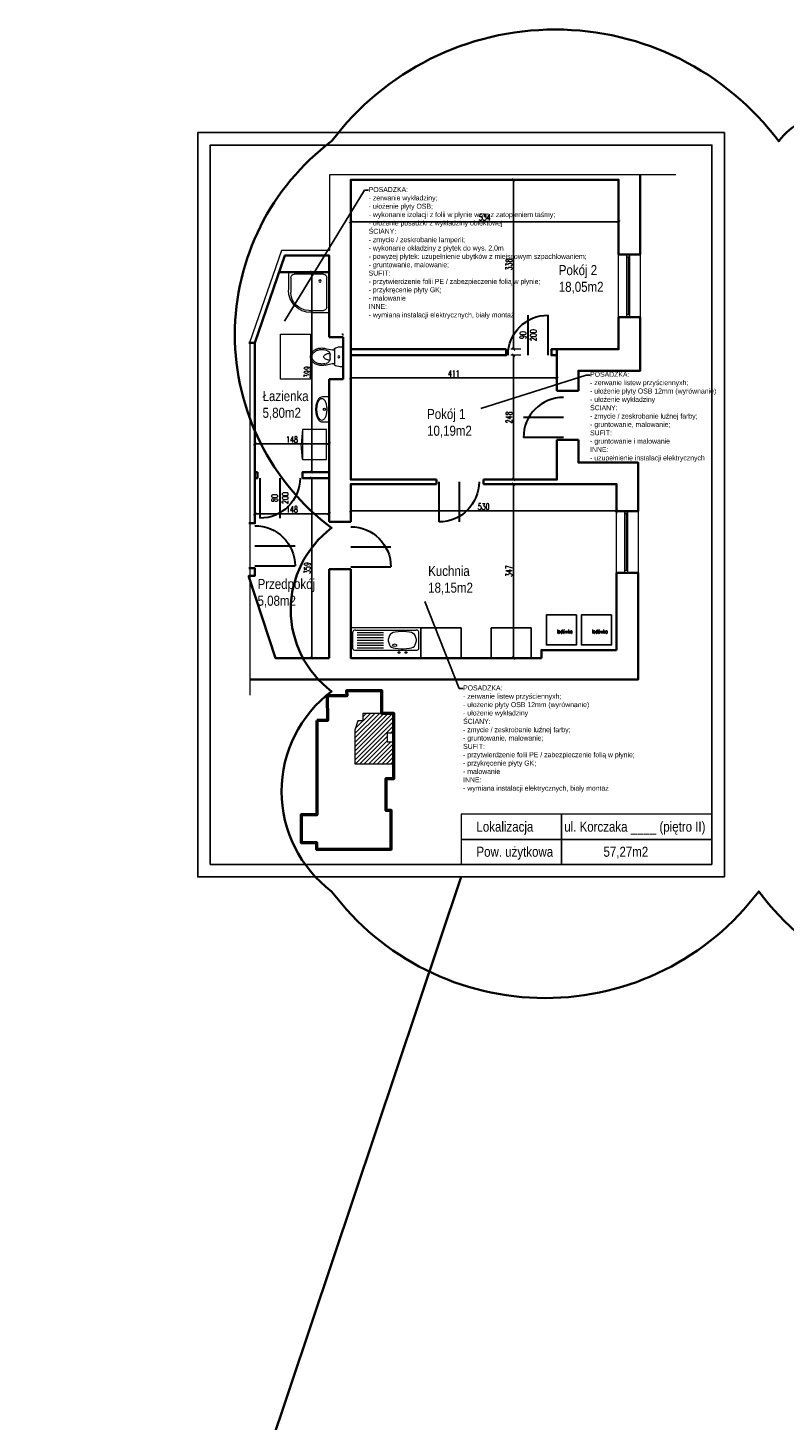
# Model space of a CAD drawing. Extents: x 34439 to 126910, y -74890 to 17912.
# Tile 17 of 144: x 58633 to 60140, y -19937 to -17159. Entities that reach past the tile are written whole.
import ezdxf
from ezdxf import colors
from ezdxf.entities.mleader import LeaderData, LeaderLine
from ezdxf.lldxf.tags import DXFTag
from ezdxf.math import Vec2, Vec3

# ---------------------------------------------------------------- set-up
doc = ezdxf.new("R2010")
doc.units = 0
doc.header["$MEASUREMENT"] = 0
doc.layers.add('__LT_konstrukcja', color=12, linetype='Continuous')
for name, color, linetype, lineweight in [('_konstrukcja', 96, 'Continuous', 20), ('_stolarka', 82, 'Continuous', 30), ('A-ARM', 1, 'Continuous', 15), ('A-MEB', 150, 'Continuous', 15), ('RAMKA', 13, 'Continuous', 25), ('wymiar', 3, 'Continuous', 13), ('ściany', 1, 'Continuous', 30)]:
    doc.layers.add(name, color=color, linetype=linetype, lineweight=lineweight)
doc.layers.add('Budynki', color=7, linetype='Continuous', lineweight=0, true_color=0x0a0909)
doc.styles.add('Arial narrow', font='ARIALN.TTF')
doc.styles.add('SIMPLEX', font='SIMPLEX.shx', dxfattribs={"width": 0.6})
doc.styles.get("Standard").update_dxf_attribs({"font": 'ARIALN.TTF'})
tags = doc.linetypes.add('HIDDEN', pattern=[0.375, 0.25, -0.125]).pattern_tags.tags
tags[6:7] = [DXFTag(74, 4), DXFTag(75, 0), DXFTag(340, '0'), DXFTag(46, 1.0), DXFTag(50, 0.0), DXFTag(44, 0.0), DXFTag(45, 0.0)]
tags[4:5] = [DXFTag(74, 4), DXFTag(75, 0), DXFTag(340, '0'), DXFTag(46, 1.0), DXFTag(50, 0.0), DXFTag(44, 0.0), DXFTag(45, 0.0)]
doc.dimstyles.new('1-50 cm', dxfattribs={"dimscale": 0.5, "dimtxt": 25, "dimasz": 10, "dimexe": 10, "dimexo": 25, "dimgap": 5, "dimtad": 1, "dimdec": 0, "dimdsep": 46, "dimtxsty": 'SIMPLEX', "dimblk": 'OBLIQUE', "dimcen": 0, "dimadec": 1, "dimazin": 0, "dimtfac": 0.028571, "dimtdec": 1, "dimtix": 1, "dimtmove": 1, "dimatfit": 2, "dimldrblk": 'DOT', "dimfxl": 30, "dimfxlon": 1, "dimtolj": 1, "dimlwe": -1, "dimarcsym": 0})

# ---------------------------------------------------------------- blocks, each defined once
blk = doc.blocks.new('dr100_uniwersalne')
at = {"layer": '_stolarka', "color": 0, "linetype": 'ByBlock', "ltscale": 50}
blk.add_line((50, 0), (50, 100), dxfattribs=at)
blk.add_lwpolyline([(0, 0), (0, 100)], dxfattribs=at)
blk.add_arc((0, 0), 100, 0, 90, dxfattribs=at)
blk = doc.blocks.new('_OBLIQUE')
at = {"color": 0, "linetype": 'ByBlock', "lineweight": -2}
for p, q in [((-0.5, -0.5), (0.5, 0.5)), ((0, 0), (0, 0))]:
    blk.add_line(p, q, dxfattribs=at)
blk = doc.blocks.new('*D10653')
at = {"layer": 'DEFPOINTS', "color": 0, "lineweight": 35, "ltscale": 50}
for p in [(59600.7, -18069.5), (59806.3, -18069.5), (59656.3, -18416.5)]:
    blk.add_point(p, dxfattribs=at)
at = {"layer": 'wymiar', "color": 0, "ltscale": 50}
for p, q in [((59615.7, -18069.5), (59595.7, -18069.5)), ((59615.7, -18416.5), (59595.7, -18416.5))]:
    blk.add_line(p, q, dxfattribs=at)
at = {"layer": 'wymiar', "color": 0, "lineweight": -2, "ltscale": 50}
blk.add_line((59600.7, -18416.5), (59600.7, -18069.5), dxfattribs=at)
at = {"layer": 'wymiar', "color": 0, "lineweight": -2, "ltscale": 50, "xscale": 5, "yscale": 5, "zscale": 5}
for p, rotation in [((59600.7, -18069.5), 90), ((59600.7, -18416.5), 270)]:
    blk.add_blockref('_OBLIQUE', p, dxfattribs=dict(at, rotation=rotation))
at = {"layer": 'wymiar', "color": 0, "lineweight": 18, "ltscale": 50, "insert": (59591.9, -18243), "char_height": 12.5, "attachment_point": 5, "rotation": 90, "style": 'SIMPLEX'}
blk.add_mtext('\\A1;347', dxfattribs=at)
blk = doc.blocks.new('_Dot')
at = {"color": 0, "lineweight": -2}
blk.add_line((-0.5, 0), (-1, 0), dxfattribs=at)
at = {"color": 0, "const_width": 0.5}
blk.add_lwpolyline([(-0.25, 0, 1), (0.25, 0, 1)], format="xyb", close=True, dxfattribs=at)
blk = doc.blocks.new('*D10652')
at = {"layer": 'DEFPOINTS', "color": 0, "lineweight": 35, "ltscale": 50}
for p in [(59600.7, -17812.5), (59687.3, -17812.5), (59687.3, -18060.5)]:
    blk.add_point(p, dxfattribs=at)
at = {"layer": 'wymiar', "color": 0, "ltscale": 50}
for p, q in [((59615.7, -17812.5), (59595.7, -17812.5)), ((59615.7, -18060.5), (59595.7, -18060.5))]:
    blk.add_line(p, q, dxfattribs=at)
at = {"layer": 'wymiar', "color": 0, "lineweight": -2, "ltscale": 50}
blk.add_line((59600.7, -18060.5), (59600.7, -17812.5), dxfattribs=at)
at = {"layer": 'wymiar', "color": 0, "lineweight": -2, "ltscale": 50, "xscale": 5, "yscale": 5, "zscale": 5}
for p, rotation in [((59600.7, -17812.5), 90), ((59600.7, -18060.5), 270)]:
    blk.add_blockref('_OBLIQUE', p, dxfattribs=dict(at, rotation=rotation))
at = {"layer": 'wymiar', "color": 0, "lineweight": 18, "ltscale": 50, "insert": (59591.9, -17936.5), "char_height": 12.5, "attachment_point": 5, "rotation": 90, "style": 'SIMPLEX'}
blk.add_mtext('\\A1;248', dxfattribs=at)
blk = doc.blocks.new('*D10651')
at = {"layer": 'DEFPOINTS', "color": 0, "lineweight": 35, "ltscale": 50}
for p in [(59600.7, -17462.5), (59810.3, -17462.5), (59810.3, -17800.5)]:
    blk.add_point(p, dxfattribs=at)
at = {"layer": 'wymiar', "color": 0, "ltscale": 50}
for p, q in [((59615.7, -17462.5), (59595.7, -17462.5)), ((59615.7, -17800.5), (59595.7, -17800.5))]:
    blk.add_line(p, q, dxfattribs=at)
at = {"layer": 'wymiar', "color": 0, "lineweight": -2, "ltscale": 50}
blk.add_line((59600.7, -17800.5), (59600.7, -17462.5), dxfattribs=at)
at = {"layer": 'wymiar', "color": 0, "lineweight": -2, "ltscale": 50, "xscale": 5, "yscale": 5, "zscale": 5}
for p, rotation in [((59600.7, -17462.5), 90), ((59600.7, -17800.5), 270)]:
    blk.add_blockref('_OBLIQUE', p, dxfattribs=dict(at, rotation=rotation))
at = {"layer": 'wymiar', "color": 0, "lineweight": 18, "ltscale": 50, "insert": (59591.9, -17631.5), "char_height": 12.5, "attachment_point": 5, "rotation": 90, "style": 'SIMPLEX'}
blk.add_mtext('\\A1;338', dxfattribs=at)
blk = doc.blocks.new('*D10650')
at = {"layer": 'DEFPOINTS', "color": 0, "lineweight": 35, "ltscale": 50}
for p in [(59276.3, -17546.3), (59276.3, -17800.5), (59810.3, -17800.5)]:
    blk.add_point(p, dxfattribs=at)
at = {"layer": 'wymiar', "color": 0, "ltscale": 50}
for p, q in [((59276.3, -17561.3), (59276.3, -17541.3)), ((59810.3, -17561.3), (59810.3, -17541.3))]:
    blk.add_line(p, q, dxfattribs=at)
at = {"layer": 'wymiar', "color": 0, "lineweight": -2, "ltscale": 50}
blk.add_line((59810.3, -17546.3), (59276.3, -17546.3), dxfattribs=at)
at = {"layer": 'wymiar', "color": 0, "lineweight": -2, "ltscale": 50, "xscale": 5, "yscale": 5, "zscale": 5, "rotation": 180}
blk.add_blockref('_OBLIQUE', (59276.3, -17546.3), dxfattribs=at)
at = {"layer": 'wymiar', "color": 0, "lineweight": -2, "ltscale": 50, "xscale": 5, "yscale": 5, "zscale": 5}
blk.add_blockref('_OBLIQUE', (59810.3, -17546.3), dxfattribs=at)
at = {"layer": 'wymiar', "color": 0, "lineweight": 18, "ltscale": 50, "insert": (59543.3, -17537.5), "char_height": 12.5, "attachment_point": 5, "style": 'SIMPLEX'}
blk.add_mtext('\\A1;534', dxfattribs=at)
blk = doc.blocks.new('*D10649')
at = {"layer": 'DEFPOINTS', "color": 0, "lineweight": 35, "ltscale": 50}
for p in [(59276.3, -17812.5), (59687.3, -17812.5), (59276.3, -17857.8)]:
    blk.add_point(p, dxfattribs=at)
at = {"layer": 'wymiar', "color": 0, "ltscale": 50}
for p, q in [((59276.3, -17842.8), (59276.3, -17862.8)), ((59687.3, -17842.8), (59687.3, -17862.8))]:
    blk.add_line(p, q, dxfattribs=at)
at = {"layer": 'wymiar', "color": 0, "lineweight": -2, "ltscale": 50}
blk.add_line((59687.3, -17857.8), (59276.3, -17857.8), dxfattribs=at)
at = {"layer": 'wymiar', "color": 0, "lineweight": -2, "ltscale": 50, "xscale": 5, "yscale": 5, "zscale": 5, "rotation": 180}
blk.add_blockref('_OBLIQUE', (59276.3, -17857.8), dxfattribs=at)
at = {"layer": 'wymiar', "color": 0, "lineweight": -2, "ltscale": 50, "xscale": 5, "yscale": 5, "zscale": 5}
blk.add_blockref('_OBLIQUE', (59687.3, -17857.8), dxfattribs=at)
at = {"layer": 'wymiar', "color": 0, "lineweight": 18, "ltscale": 50, "insert": (59481.8, -17849), "char_height": 12.5, "attachment_point": 5, "style": 'SIMPLEX'}
blk.add_mtext('\\A1;411', dxfattribs=at)
blk = doc.blocks.new('*D10648')
at = {"layer": 'DEFPOINTS', "color": 0, "lineweight": 35, "ltscale": 50}
for p in [(59276.3, -18069.5), (59806.3, -18069.5), (59276.3, -18123.1)]:
    blk.add_point(p, dxfattribs=at)
at = {"layer": 'wymiar', "color": 0, "ltscale": 50}
for p, q in [((59276.3, -18108.1), (59276.3, -18128.1)), ((59806.3, -18108.1), (59806.3, -18128.1))]:
    blk.add_line(p, q, dxfattribs=at)
at = {"layer": 'wymiar', "color": 0, "lineweight": -2, "ltscale": 50}
blk.add_line((59806.3, -18123.1), (59276.3, -18123.1), dxfattribs=at)
at = {"layer": 'wymiar', "color": 0, "lineweight": -2, "ltscale": 50, "xscale": 5, "yscale": 5, "zscale": 5, "rotation": 180}
blk.add_blockref('_OBLIQUE', (59276.3, -18123.1), dxfattribs=at)
at = {"layer": 'wymiar', "color": 0, "lineweight": -2, "ltscale": 50, "xscale": 5, "yscale": 5, "zscale": 5}
blk.add_blockref('_OBLIQUE', (59806.3, -18123.1), dxfattribs=at)
at = {"layer": 'wymiar', "color": 0, "lineweight": 18, "ltscale": 50, "insert": (59541.3, -18114.4), "char_height": 12.5, "attachment_point": 5, "style": 'SIMPLEX'}
blk.add_mtext('\\A1;530', dxfattribs=at)
blk = doc.blocks.new('*D10647')
at = {"layer": 'DEFPOINTS', "color": 0, "lineweight": 35, "ltscale": 50}
for p in [(59198.6, -18057.5), (59233.3, -18057.5), (59233.3, -18416.5)]:
    blk.add_point(p, dxfattribs=at)
at = {"layer": 'wymiar', "color": 0, "ltscale": 50}
for p, q in [((59213.6, -18057.5), (59193.6, -18057.5)), ((59213.6, -18416.5), (59193.6, -18416.5))]:
    blk.add_line(p, q, dxfattribs=at)
at = {"layer": 'wymiar', "color": 0, "lineweight": -2, "ltscale": 50}
blk.add_line((59198.6, -18416.5), (59198.6, -18057.5), dxfattribs=at)
at = {"layer": 'wymiar', "color": 0, "lineweight": -2, "ltscale": 50, "xscale": 5, "yscale": 5, "zscale": 5}
for p, rotation in [((59198.6, -18057.5), 90), ((59198.6, -18416.5), 270)]:
    blk.add_blockref('_OBLIQUE', p, dxfattribs=dict(at, rotation=rotation))
at = {"layer": 'wymiar', "color": 0, "lineweight": 18, "ltscale": 50, "insert": (59189.8, -18237), "char_height": 12.5, "attachment_point": 5, "rotation": 90, "style": 'SIMPLEX'}
blk.add_mtext('\\A1;359', dxfattribs=at)
blk = doc.blocks.new('*D10646')
at = {"layer": 'DEFPOINTS', "color": 0, "lineweight": 35, "ltscale": 50}
for p in [(59085.3, -18057.5), (59233.3, -18057.5), (59085.3, -18128.9)]:
    blk.add_point(p, dxfattribs=at)
at = {"layer": 'wymiar', "color": 0, "ltscale": 50}
for p, q in [((59085.3, -18113.9), (59085.3, -18133.9)), ((59233.3, -18113.9), (59233.3, -18133.9))]:
    blk.add_line(p, q, dxfattribs=at)
at = {"layer": 'wymiar', "color": 0, "lineweight": -2, "ltscale": 50}
blk.add_line((59233.3, -18128.9), (59085.3, -18128.9), dxfattribs=at)
at = {"layer": 'wymiar', "color": 0, "lineweight": -2, "ltscale": 50, "xscale": 5, "yscale": 5, "zscale": 5, "rotation": 180}
blk.add_blockref('_OBLIQUE', (59085.3, -18128.9), dxfattribs=at)
at = {"layer": 'wymiar', "color": 0, "lineweight": -2, "ltscale": 50, "xscale": 5, "yscale": 5, "zscale": 5}
blk.add_blockref('_OBLIQUE', (59233.3, -18128.9), dxfattribs=at)
at = {"layer": 'wymiar', "color": 0, "lineweight": 18, "ltscale": 50, "insert": (59159.3, -18120.1), "char_height": 12.5, "attachment_point": 5, "style": 'SIMPLEX'}
blk.add_mtext('\\A1;148', dxfattribs=at)
blk = doc.blocks.new('*D10645')
at = {"layer": 'DEFPOINTS', "color": 0, "lineweight": 35, "ltscale": 50}
for p in [(59198.6, -17646.5), (59233.3, -17646.5), (59233.3, -18045.5)]:
    blk.add_point(p, dxfattribs=at)
at = {"layer": 'wymiar', "color": 0, "ltscale": 50}
for p, q in [((59213.6, -17646.5), (59193.6, -17646.5)), ((59213.6, -18045.5), (59193.6, -18045.5))]:
    blk.add_line(p, q, dxfattribs=at)
at = {"layer": 'wymiar', "color": 0, "lineweight": -2, "ltscale": 50}
blk.add_line((59198.6, -18045.5), (59198.6, -17646.5), dxfattribs=at)
at = {"layer": 'wymiar', "color": 0, "lineweight": -2, "ltscale": 50, "xscale": 5, "yscale": 5, "zscale": 5}
for p, rotation in [((59198.6, -17646.5), 90), ((59198.6, -18045.5), 270)]:
    blk.add_blockref('_OBLIQUE', p, dxfattribs=dict(at, rotation=rotation))
at = {"layer": 'wymiar', "color": 0, "lineweight": 18, "ltscale": 50, "insert": (59189.8, -17846), "char_height": 12.5, "attachment_point": 5, "rotation": 90, "style": 'SIMPLEX'}
blk.add_mtext('\\A1;399', dxfattribs=at)
blk = doc.blocks.new('*D10644')
at = {"layer": 'DEFPOINTS', "color": 0, "lineweight": 35, "ltscale": 50}
for p in [(59085.3, -17989.3), (59085.3, -18045.5), (59233.3, -18045.5)]:
    blk.add_point(p, dxfattribs=at)
at = {"layer": 'wymiar', "color": 0, "ltscale": 50}
for p, q in [((59085.3, -18004.3), (59085.3, -17984.3)), ((59233.3, -18004.3), (59233.3, -17984.3))]:
    blk.add_line(p, q, dxfattribs=at)
at = {"layer": 'wymiar', "color": 0, "lineweight": -2, "ltscale": 50}
blk.add_line((59233.3, -17989.3), (59085.3, -17989.3), dxfattribs=at)
at = {"layer": 'wymiar', "color": 0, "lineweight": -2, "ltscale": 50, "xscale": 5, "yscale": 5, "zscale": 5, "rotation": 180}
blk.add_blockref('_OBLIQUE', (59085.3, -17989.3), dxfattribs=at)
at = {"layer": 'wymiar', "color": 0, "lineweight": -2, "ltscale": 50, "xscale": 5, "yscale": 5, "zscale": 5}
blk.add_blockref('_OBLIQUE', (59233.3, -17989.3), dxfattribs=at)
at = {"layer": 'wymiar', "color": 0, "lineweight": 18, "ltscale": 50, "insert": (59159.3, -17980.6), "char_height": 12.5, "attachment_point": 5, "style": 'SIMPLEX'}
blk.add_mtext('\\A1;148', dxfattribs=at)
blk = doc.blocks.new('_arm_zlewozmywak 1-kom')
at = {"layer": 'A-ARM'}
for p, q in [((80, 60), (0, 60)), ((0, 60), (0, 0)), ((80, 0), (80, 60)), ((2.5, 41.5), (2.5, 7.5)), ((6.6, 34), (5.2, 25.8)), ((74.5, 44.5), (5.5, 44.5)), ((19.8, 41.7), (13, 40.5)), ((29.5, 40.5), (22.7, 41.7)), ((37.3, 25.8), (35.9, 34)), ((36.2, 32.6), (36.2, 32.6)), ((72.5, 39.5), (42.5, 39.5)), ((72.5, 34.5), (42.5, 34.5)), ((77.5, 41.5), (77.5, 7.5)), ((5.2, 23.2), (6.6, 15)), ((35.9, 15), (37.3, 23.2)), ((72.5, 29.5), (42.5, 29.5)), ((72.5, 24.5), (42.5, 24.5)), ((42.5, 19.5), (72.5, 19.5)), ((0, 0), (80, 0)), ((74.5, 4.5), (5.5, 4.5)), ((13, 8.5), (19.8, 7.3)), ((22.7, 7.3), (29.5, 8.5)), ((42.5, 14.5), (72.5, 14.5)), ((42.5, 9.5), (72.5, 9.5))]:
    blk.add_line(p, q, dxfattribs=at)
for centre, radius in [((17, 49), 1.5), ((25, 49), 1.5), ((30, 34.5), 2.5)]:
    blk.add_circle(centre, radius, dxfattribs=at)
for centre, radius, start, end in [((5.5, 41.5), 3, 90, 180), ((14.5, 32.6), 8, 100.3048, 170.5377), ((21.2, 33.9), 8, 79.6952, 100.3048), ((28, 32.6), 8, 9.4623, 79.6952), ((28.3, 31.2), 8, 9.4601, 9.4623), ((74.5, 41.5), 3, 0, 90), ((13.1, 24.5), 8, 170.5377, 189.4623), ((29.4, 24.5), 8, 350.5377, 9.4623), ((5.5, 7.5), 3, 180, 270), ((14.5, 16.4), 8, 189.4623, 259.6952), ((21.2, 15.1), 8, 259.6952, 280.3048), ((28, 16.4), 8, 280.3048, 350.5377), ((74.5, 7.5), 3, 270, 0)]:
    blk.add_arc(centre, radius, start, end, dxfattribs=at)
blk = doc.blocks.new('_arm_brodzik owal 90')
at = {"layer": 'A-ARM', "color": 0}
for p, q in [((-45, 85), (-12.5, 85)), ((-40, 90), (0, 90)), ((-5, 77.5), (-5, 12.5)), ((0, 90), (0, 0)), ((-90, 0), (-90, 40)), ((-85, 12.5), (-85, 45)), ((0, 0), (-90, 0)), ((-12.5, 5), (-77.5, 5))]:
    blk.add_line(p, q, dxfattribs=at)
blk.add_circle((-20, 20), 2.5, dxfattribs=at)
for centre, radius, start, end in [((-40, 40), 50, 90, 180), ((-45, 45), 40, 90, 180), ((-12.5, 77.5), 7.5, 0, 90), ((-77.5, 12.5), 7.5, 180, 270), ((-12.5, 12.5), 7.5, 270, 0)]:
    blk.add_arc(centre, radius, start, end, dxfattribs=at)
blk = doc.blocks.new('_arm_umywalka')
at = {"layer": 'A-ARM', "color": 0}
for p, q in [((-20, 13.5), (-20, 0)), ((-20, 0), (20, 0)), ((20, 0), (20, 13.5))]:
    blk.add_line(p, q, dxfattribs=at)
blk.add_lwpolyline([(20, 13.5, 0.138474), (18.6, 18.4, 0.107069), (14.1, 23, 0.080452), (8, 25.9, 0.068264), (0, 27, 0.068264), (-8, 25.9, 0.080452), (-14.1, 23, 0.107069), (-18.6, 18.4, 0.138474), (-20, 13.5, 0.138474)], format="xyb", dxfattribs=at)
blk.add_lwpolyline([(-17, 14.5, 0.138474), (-16.1, 11.2, 0.107069), (-12.5, 7.4, 0.080452), (-7.1, 5, 0.068264), (0, 4, 0.068264), (7.1, 5, 0.080452), (12.5, 7.4, 0.107069), (16.1, 11.2, 0.138474), (17, 14.5, 0.138474), (16.1, 17.8, 0.107069), (12.5, 21.6, 0.080452), (7.1, 24, 0.068264), (0, 25, 0.068264), (-7.1, 24, 0.080452), (-12.5, 21.6, 0.107069), (-16.1, 17.8, 0.138474)], format="xyb", close=True, dxfattribs=at)
blk.add_circle((0, 9.5), 2, dxfattribs=at)
blk = doc.blocks.new('wc')
at = {"layer": 'A-ARM', "color": 0}
for p, q in [((-16.7, 35.7), (-13.5, 21.9)), ((-13.8, 36.4), (-13.2, 33.7)), ((13.8, 36.4), (13.2, 33.7)), ((16.7, 35.7), (13.5, 21.9)), ((17.1, 0), (-17.1, 0)), ((-15, 17.5), (15, 17.5)), ((3.4, 26), (-3.4, 26))]:
    blk.add_line(p, q, dxfattribs=at)
at = {"layer": 'A-ARM', "color": 0, "linetype": 'HIDDEN', "lineweight": 13, "ltscale": 50}
blk.add_lwpolyline([(45, 65), (45, 125), (-45, 125), (-45, 65)], close=True, dxfattribs=at)
at = {"layer": 'A-ARM', "color": 0}
for points in [[(17.5, 42.5, 0.072039), (16.3, 50.8, 0.083339), (12.9, 57.8, 0.106661), (7.1, 63.1, 0.132138), (0, 65, 0.132138), (-7.1, 63.1, 0.106661), (-12.9, 57.8, 0.083339), (-16.3, 50.8, 0.072039), (-17.5, 42.5, 0.05824), (-16.7, 35.7, 0.083339)], [(14.5, 42.5, 0.072039), (13.4, 50, 0.083339), (10.5, 56, 0.106661), (5.6, 60.5, 0.132138), (0, 62, 0.132138), (-5.6, 60.5, 0.106661), (-10.5, 56, 0.083339), (-13.4, 50, 0.072039), (-14.5, 42.5, 0.05824), (-13.8, 36.4, 0.05824)], [(6.8, 26.6, 0.047502), (6.3, 31.2, 0.067446), (4.8, 35.2, 0.105232), (2.3, 38.2, 0.168531), (0, 39, 0.168531), (-2.3, 38.2, 0.105232), (-4.8, 35.2, 0.067446), (-6.3, 31.2, 0.047502), (-6.8, 26.6, 0.053598)], [(13.8, 36.4, 0.05824), (14.5, 42.5, 0.05824)], [(16.7, 35.7, 0.05824), (17.5, 42.5, 0.072039)]]:
    blk.add_lwpolyline(points, format="xyb", dxfattribs=at)
at = {"layer": 'A-ARM', "color": 0, "linetype": 'HIDDEN', "lineweight": 13, "ltscale": 50}
for points in [[(-45, 0), (-45, 2.5)], [(-42.5, 0), (-45, 0)], [(45, 0), (42.5, 0)], [(45, 0), (45, 2.5)]]:
    blk.add_lwpolyline(points, dxfattribs=at)
at = {"layer": 'A-ARM', "color": 0}
blk.add_circle((0, 8.8), 1.96, dxfattribs=at)
for centre, radius, start, end in [((-3.4, 36), 10, 193.0047, 270), ((3.4, 36), 10, 270, 346.9953), ((16.9, 2.7), 37, 159.6583, 179.4624), ((-17.1, 3), 3, 179.4624, 270), ((-15, 14.5), 3, 90, 159.6583), ((-33, 17.4), 20, 0.3283, 13.0047), ((33, 17.4), 20, 166.9953, 179.6717), ((15, 14.5), 3, 20.3417, 90), ((17.1, 3), 3, 270, 0.5376), ((-16.9, 2.7), 37, 0.5376, 20.3417)]:
    blk.add_arc(centre, radius, start, end, dxfattribs=at)
blk = doc.blocks.new('_meb_szafka nocna 50x40')
at = {"layer": 'A-MEB'}
blk.add_lwpolyline([(0, 0), (50, 0), (50, 40), (0, 40)], close=True, dxfattribs=at)
for points in [[(0, 0), (24.9, -2.2)], [(50, 0), (25.1, -2.2)]]:
    blk.add_lwpolyline(points, dxfattribs=at)
blk = doc.blocks.new('Metryka')
at = {"lineweight": 18, "ltscale": 50}
for points in [[(0, -50), (200, -50), (200, 0), (0, 0)], [(200, -50), (500, -50), (500, 0), (200, 0)], [(0, -100), (200, -100), (200, -50), (0, -50)], [(200, -100), (500, -100), (500, -50), (200, -50)]]:
    blk.add_lwpolyline(points, close=True, dxfattribs=at)
at = {"lineweight": 25, "ltscale": 50, "style": 'Arial narrow'}
for s, p in [('Lokalizacja', (30.7, -34.6)), ('Pow. użytkowa', (30.7, -84.6))]:
    blk.add_text(s, height=20, dxfattribs=at).set_placement(p)

msp = doc.modelspace()

# ---------------------------------------------------------------- hatches: boundary and pattern name
at = {"layer": 'ściany', "lineweight": 18, "ltscale": 50}
h = msp.add_hatch(dxfattribs=at)
h.set_pattern_fill('ANSI31', color=256, scale=50, angle=360, style=0)
h.set_pattern_definition([(45, (64539.3725, 41656.608), (-4.4194174, 4.4194174), [])])
h.paths.add_polyline_path([(59284.4, -18560.2), (59290.7, -18542), (59300.3, -18542), (59300.3, -18526.9), (59338.3, -18526.9), (59338.3, -18527), (59362.2, -18526.9), (59362.2, -18566), (59349.9, -18566), (59349.9, -18584.3), (59361.8, -18584.3), (59361.8, -18627.6), (59284.4, -18627.6), (59284.4, -18607.7)])

# ---------------------------------------------------------------- linework, layer by layer
at = {"layer": '__LT_konstrukcja', "lineweight": 18, "ltscale": 50}
msp.add_lwpolyline([(59284.4, -18627.6), (59361.8, -18627.6), (59361.8, -18584.3), (59349.9, -18584.3), (59349.9, -18566), (59362.2, -18566), (59362.2, -18526.9), (59300.3, -18526.9), (59300.3, -18542), (59290.7, -18542), (59290.7, -18542), (59284.4, -18560.2), (59284.4, -18607.7), (59284.4, -18627.6)], dxfattribs=at)
at = {"layer": '_konstrukcja', "lineweight": 35, "ltscale": 50}
for p, q in [((59233.3, -17646.5), (59133.9, -17646.5)), ((59085.3, -17787.5), (59073.3, -17787.5)), ((59261.3, -17776.5), (59233.3, -17776.5)), ((59261.3, -17860.5), (59233.3, -17860.5)), ((59447.3, -18069.5), (59447.3, -18060.5)), ((59541.3, -18069.5), (59541.3, -18060.5)), ((59085.3, -18147.5), (59073.3, -18147.5)), ((59276.3, -18144.5), (59233.3, -18144.5)), ((59085.3, -18237.5), (59073.3, -18237.5)), ((59085.3, -18237.5), (59073.3, -18237.5)), ((59276.3, -18239.5), (59233.3, -18239.5)), ((59085.3, -18252.5), (59073.3, -18252.5)), ((59085.3, -18252.5), (59073.3, -18252.5))]:
    msp.add_line(p, q, dxfattribs=at)
at = {"layer": '_konstrukcja', "color": 1, "lineweight": 35, "ltscale": 50}
msp.add_line((57416.9, -25060), (59496.3, -18853.3), dxfattribs=at)
at = {"layer": '_konstrukcja', "color": 1, "lineweight": 35}
msp.add_lwpolyline([(60854.5, -17385.5, 0.5), (60342.4, -17385.5, 0.5), (60129.5, -17385.5, 0.5), (59238.3, -17385.5, 0.5), (59238.3, -18157.1, 0.5), (59238.3, -18483, 0.5), (59238.3, -18882, 0.5), (60089.6, -18882, 0.5), (60947.6, -18882, 0.5), (61506.3, -18882, 0.5), (61506.3, -18316.7, 0.5), (61506.3, -17930.9, 0.5), (61506.3, -17571.7, 0.5), (61193.7, -17571.7, 0.5), (61193.7, -17225.9, 0.5), (60927.7, -17225.9, 0.5), (60927.7, -17179.3)], format="xyb", dxfattribs=at)
at = {"layer": '_konstrukcja', "linetype": 'HIDDEN', "lineweight": 18, "ltscale": 100}
msp.add_lwpolyline([(59924.3, -17452.5), (59234.1, -17452.5), (59234.1, -17603.5), (59138.1, -17603.5), (59075.3, -17785.8), (59075.3, -18298.2), (59075.3, -18490.3)], dxfattribs=at)
at = {"layer": '_konstrukcja', "lineweight": 35, "ltscale": 50}
for points in [[(59276.3, -17776.5), (59276.3, -17462.5), (59810.3, -17462.5), (59810.3, -17611.5)], [(59853.3, -17611.5), (59853.3, -17452.5)], [(59233.3, -17776.5), (59233.3, -17613.5), (59145.3, -17613.5), (59085.3, -17787.5), (59085.3, -18147.5), (59073.3, -18147.5)], [(59853.3, -17611.5), (59810.3, -17611.5)], [(59810.3, -17611.5), (59853.3, -17611.5)], [(59810.3, -17736.5), (59810.3, -17800.5), (59687.3, -17800.5), (59687.3, -17883.5)], [(59730.3, -17883.5), (59730.3, -17843.5), (59853.3, -17843.5), (59853.3, -17736.5)], [(59810.3, -17736.5), (59853.3, -17736.5)], [(59810.3, -17736.5), (59853.3, -17736.5)], [(59261.3, -17776.5), (59261.3, -17860.5)], [(59276.3, -17860.5), (59276.3, -17776.5)], [(59233.3, -18144.5), (59233.3, -17860.5)], [(59447.3, -18060.5), (59276.3, -18060.5), (59276.3, -17860.5)], [(59687.3, -17883.5), (59730.3, -17883.5)], [(59687.3, -17981.5), (59687.3, -18060.5), (59541.3, -18060.5)], [(59687.3, -17981.5), (59730.3, -17981.5)], [(59849.3, -18123.5), (59849.3, -18026.5), (59730.3, -18026.5), (59730.3, -17981.5)], [(59447.3, -18069.5), (59276.3, -18069.5), (59276.3, -18144.5)], [(59806.3, -18123.5), (59806.3, -18069.5), (59541.3, -18069.5)], [(59806.3, -18123.5), (59849.3, -18123.5)], [(59806.3, -18123.5), (59849.3, -18123.5)], [(59233.3, -18416.5), (59126.3, -18416.5), (59073.3, -18254.7), (59073.3, -18252.5), (59085.3, -18252.5), (59085.3, -18237.5), (59073.3, -18237.5)], [(59075.3, -18459.5), (59849.3, -18459.5), (59849.3, -18246.5)], [(59233.3, -18416.5), (59233.3, -18239.5)], [(59276.3, -18239.5), (59276.3, -18416.5), (59656.3, -18416.5)], [(59806.3, -18246.5), (59849.3, -18246.5)], [(59806.3, -18400.5), (59806.3, -18246.5)], [(59849.3, -18246.5), (59806.3, -18246.5)], [(59656.3, -18416.5), (59656.3, -18400.5), (59806.3, -18400.5)]]:
    msp.add_lwpolyline(points, dxfattribs=at)
at = {"layer": '_konstrukcja', "lineweight": 18, "ltscale": 50}
for points in [[(59853.3, -17736.5), (59810.3, -17736.5), (59810.3, -17611.5), (59853.3, -17611.5)], [(59849.3, -18246.5), (59806.3, -18246.5), (59806.3, -18123.5), (59849.3, -18123.5)]]:
    msp.add_lwpolyline(points, close=True, dxfattribs=at)
at = {"layer": '_konstrukcja', "lineweight": 35, "ltscale": 50}
for points in [[(59586.3, -17800.5), (59586.3, -17812.5), (59276.3, -17812.5), (59276.3, -17800.5)], [(59687.3, -17800.5), (59687.3, -17812.5), (59676.3, -17812.5), (59676.3, -17800.5)], [(59090.3, -18045.5), (59090.3, -18057.5), (59085.3, -18057.5), (59085.3, -18045.5)], [(59233.3, -18045.5), (59233.3, -18057.5), (59180.3, -18057.5), (59180.3, -18045.5)]]:
    msp.add_lwpolyline(points, close=True, dxfattribs=at)
at = {"layer": '_stolarka', "lineweight": 18}
for points in [[(59826.8, -17736.5), (59826.8, -17611.5), (59831.8, -17611.5), (59831.8, -17736.5), (59826.8, -17736.5), (59826.8, -17731.5), (59831.8, -17731.5), (59831.8, -17611.5), (59831.8, -17616.5), (59826.8, -17616.5), (59829.3, -17616.5), (59829.3, -17731.5)], [(59822.8, -18246.5), (59822.8, -18123.5), (59827.8, -18123.5), (59827.8, -18246.5), (59822.8, -18246.5), (59822.8, -18241.5), (59827.8, -18241.5), (59827.8, -18123.5), (59827.8, -18128.5), (59822.8, -18128.5), (59825.3, -18128.5), (59825.3, -18241.5)]]:
    msp.add_lwpolyline(points, dxfattribs=at)
at = {"layer": 'A-ARM', "lineweight": 25, "ltscale": 50}
for points in [[(59726.3, -18330.5), (59666.3, -18330.5), (59666.3, -18390.5), (59726.3, -18390.5)], [(59796.3, -18330.5), (59736.3, -18330.5), (59736.3, -18390.5), (59796.3, -18390.5)], [(59496.3, -18356.5), (59416.3, -18356.5), (59416.3, -18416.5), (59496.3, -18416.5)], [(59636.3, -18356.5), (59556.3, -18356.5), (59556.3, -18416.5), (59636.3, -18416.5)]]:
    msp.add_lwpolyline(points, close=True, dxfattribs=at)
at = {"layer": 'Budynki', "color": 18, "linetype": 'Continuous', "lineweight": 50, "flags": 128}
msp.add_lwpolyline([(59208.7, -18541.1), (59208.7, -18729.2), (59177.7, -18729.2), (59177.7, -18784.3), (59208.2, -18784.4), (59208.2, -18797.5), (59356.7, -18797.5), (59356.7, -18720.5), (59346.8, -18720.5), (59346.7, -18656.9), (59362.3, -18657), (59362.2, -18526.9), (59338.3, -18527), (59338.3, -18481.9), (59268.2, -18481.9), (59268.3, -18491.9), (59229.7, -18491.9), (59229.8, -18541.1), (59208.7, -18541.1)], close=True, dxfattribs=at)
at = {"layer": 'RAMKA', "lineweight": 25, "ltscale": 50}
for points in [[(60021.3, -18853.3), (60021.3, -17368.3), (58971.3, -17368.3), (58971.3, -18853.3)], [(59996.3, -18828.3), (59996.3, -17393.3), (58996.3, -17393.3), (58996.3, -18828.3)]]:
    msp.add_lwpolyline(points, close=True, dxfattribs=at)

# ---------------------------------------------------------------- block references
at = {"layer": '_stolarka', "lineweight": 35, "xscale": 0.8, "yscale": 0.8, "zscale": 0.8, "rotation": 90.0000000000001}
msp.add_blockref('dr100_uniwersalne', (59700.7, -17976.5), dxfattribs=at)
at = {"layer": 'A-ARM', "lineweight": 25, "ltscale": 50, "xscale": -0.9, "yscale": 0.9, "zscale": 0.9, "rotation": 180}
msp.add_blockref('_arm_brodzik owal 90', (59233.3, -17646.5), dxfattribs=at)
at = {"layer": 'A-ARM'}
for name, p, xscale, rotation in [('wc', (59261.3, -17815.5), -1, 89.99999999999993), ('_arm_umywalka', (59233.3, -17920.5), 1.25, 89.99999999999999), ('_arm_zlewozmywak 1-kom', (59416.3, -18356.5), 1.75, 180)]:
    msp.add_blockref(name, p, dxfattribs=dict(at, xscale=xscale, rotation=rotation))
at = {"layer": 'A-MEB', "xscale": 1.2, "yscale": 1.2, "zscale": 1.2, "rotation": 270}
msp.add_blockref('_meb_szafka nocna 50x40', (59179.9, -17960.7), dxfattribs=at)
at = {"layer": 'RAMKA', "lineweight": 25, "ltscale": 50}
msp.add_blockref('Metryka', (59496.3, -18728.3), dxfattribs=at)
at = {"layer": 'ściany', "color": 12, "lineweight": 35, "xscale": -0.8, "yscale": 0.8, "zscale": 0.8}
msp.add_blockref('dr100_uniwersalne', (59669.9, -17812.5), dxfattribs=at)
at = {"layer": 'ściany', "color": 12, "lineweight": 35, "xscale": -0.8, "yscale": 0.8, "zscale": 0.8, "rotation": 180}
msp.add_blockref('dr100_uniwersalne', (59095.3, -18057.5), dxfattribs=at)
at = {"layer": 'ściany', "color": 96, "lineweight": 35, "xscale": -0.8, "yscale": 0.8, "zscale": 0.8}
for p, rotation in [((59452.3, -18065), 180), ((59085.3, -18232.5), 269.9999999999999), ((59276.3, -18234.5), 269.9999999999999)]:
    msp.add_blockref('dr100_uniwersalne', p, dxfattribs=dict(at, rotation=rotation))

# ---------------------------------------------------------------- texts
at = {"layer": 'A-ARM', "lineweight": 25, "ltscale": 50, "style": 'SIMPLEX', "width": 0.6}
for p in [(59687.3, -18367.5), (59757.3, -18367.5)]:
    msp.add_text('lodówka', height=8, dxfattribs=at).set_placement(p)
at = {"layer": 'A-ARM', "lineweight": 25, "ltscale": 50, "char_height": 20, "width": 184.332, "attachment_point": 1, "style": 'Arial narrow'}
for s, insert in [('Pokój 2\\P18,05m2', (59691.1, -17632.6)), ('Łazienka\\P5,80m2', (59100.7, -17883.9)), ('Pokój 1\\P10,19m2', (59428.6, -17919.7)), ('Kuchnia\\P18,15m2', (59430.8, -18232.8)), ('Przedpokój\\P5,08m2', (59090.7, -18258.8))]:
    msp.add_mtext(s, dxfattribs=dict(at, insert=insert))
at = {"layer": 'A-ARM', "lineweight": 25, "ltscale": 50, "char_height": 12.5, "attachment_point": 5, "rotation": 90, "style": 'SIMPLEX'}
for s, insert in [('{\\A1;90\\P200}', (59629.9, -17772.5)), ('{\\A1;80\\P200}', (59135.3, -18097.5))]:
    msp.add_mtext(s, dxfattribs=dict(at, insert=insert))
at = {"layer": 'RAMKA', "lineweight": 25, "ltscale": 50, "style": 'Arial narrow'}
for s, p in [('ul. Korczaka ____ (piętro II)', (59702, -18762.9)), ('57,27m2', (59780.2, -18812.9))]:
    msp.add_text(s, height=20, dxfattribs=at).set_placement(p)

# ---------------------------------------------------------------- dimensions: what is measured, and where the dimension line sits
at = {"layer": 'wymiar', "lineweight": 18, "ltscale": 50}
for base, p1, p2, angle, picture, middle in [((59600.7, -17462.5), (59810.3, -17800.5), (59810.3, -17462.5), 270, '*D10651', (59591.9, -17631.5)), ((59276.3, -17546.3), (59810.3, -17800.5), (59276.3, -17800.5), 180, '*D10650', (59543.3, -17537.5)), ((59198.6, -17646.5), (59233.3, -18045.5), (59233.3, -17646.5), 270, '*D10645', (59189.8, -17846)), ((59276.3, -17857.8), (59687.3, -17812.5), (59276.3, -17812.5), 180, '*D10649', (59481.8, -17849)), ((59600.7, -17812.5), (59687.3, -18060.5), (59687.3, -17812.5), 270, '*D10652', (59591.9, -17936.5)), ((59085.3, -17989.3), (59233.3, -18045.5), (59085.3, -18045.5), 180, '*D10644', (59159.3, -17980.6)), ((59085.3, -18128.9), (59233.3, -18057.5), (59085.3, -18057.5), 180, '*D10646', (59159.3, -18120.1)), ((59198.6, -18057.5), (59233.3, -18416.5), (59233.3, -18057.5), 270, '*D10647', (59189.8, -18237)), ((59276.3, -18123.1), (59806.3, -18069.5), (59276.3, -18069.5), 180, '*D10648', (59541.3, -18114.4)), ((59600.7, -18069.5), (59656.3, -18416.5), (59806.3, -18069.5), 270, '*D10653', (59591.9, -18243))]:
    dim = msp.add_linear_dim(base=base, p1=p1, p2=p2, angle=angle, dimstyle='1-50 cm', dxfattribs=at)
    dim.commit()
    dim.dimension.update_dxf_attribs({"geometry": picture, "text_midpoint": middle})

# ---------------------------------------------------------------- leaders
at = {"layer": 'A-ARM', "lineweight": 25, "ltscale": 50}
ml = msp.add_multileader_mtext('Standard', dxfattribs=at)
ml.set_content('POSADZKA:\\P- zerwanie wykładziny;\\P- ułożenie płyty OSB;\\P- wykonanie izolacji z folii w płynie wraz z zatopieniem taśmy;\\P- ułożenie posadzki z wykładziny obiektowej\\PŚCIANY:\\P- zmycie / zeskrobanie lamperii;\\P- wykonanie okładziny z płytek do wys. 2,0m\\P- powyżej płytek: uzupełnienie ubytków z miejscowym szpachlowaniem;\\P- gruntowanie, malowanie;\\P\\pq*;SUFIT:\\P\\pql;- przytwierdzenie folii PE / zabezpieczenie folią w płynie;\\P- przykręcenie płyty GK;\\P- malowanie\\P\\pq*;INNE:\\P- wymiana instalacji elektrycznych, biały montaż', color=256)
ml.set_leader_properties()
ml.build(insert=Vec2(0, 0))
ml.multileader.update_dxf_attribs({"arrow_head_size": 0.18})
ctx = ml.context
ctx.base_point, ctx.char_height, ctx.arrow_head_size, ctx.landing_gap_size, ctx.plane_origin = Vec3(59312.1, -17483.4), 10, 0.18, 0.09, Vec3(59144.7, -17353.7)
notes = []
notes.append((ctx, [(0, (1, 1, 0), (59304.1, -17483.4), (1, 0), 8, [(0, [(59144.2, -17744.5)], 0, [])])]))
ctx.mtext.insert, ctx.mtext.flow_direction = Vec3(59312.2, -17476.9), 5
ml = msp.add_multileader_mtext('Standard', dxfattribs=at)
ml.set_content('POSADZKA:\\P- zerwanie listew przyściennyxh;\\P- ułożenie płyty OSB 12mm (wyrównanie)\\P- ułożenie wykładziny\\PŚCIANY:\\P- zmycie / zeskrobanie luźnej farby;\\P\\pq*;- gruntowanie, malowanie;\\PSUFIT:\\P\\pql;- gruntowanie i malowanie\\P\\pq*;INNE:\\P- uzupełnienie instalacji elektrycznych', color=256)
ml.set_leader_properties()
ml.build(insert=Vec2(0, 0))
ml.multileader.update_dxf_attribs({"arrow_head_size": 0.18})
ctx = ml.context
ctx.base_point, ctx.char_height, ctx.arrow_head_size, ctx.landing_gap_size, ctx.plane_origin = Vec3(59753.4, -17852), 10, 0.18, 0.09, Vec3(59732.3, -17828.3)
notes.append((ctx, [(0, (1, 1, 0), (59745.4, -17852), (1, 0), 8, [(0, [(59535.8, -17918.6)], 0, [])])]))
ctx.mtext.insert, ctx.mtext.flow_direction = Vec3(59753.5, -17845.5), 5
ml = msp.add_multileader_mtext('Standard', dxfattribs=at)
ml.set_content('POSADZKA:\\P- zerwanie listew przyściennyxh;\\P- ułożenie płyty OSB 12mm (wyrównanie)\\P- ułożenie wykładziny\\PŚCIANY:\\P- zmycie / zeskrobanie luźnej farby;\\P\\pq*;- gruntowanie, malowanie;\\PSUFIT:\\P\\pql;- przytwierdzenie folii PE / zabezpieczenie folią w płynie;\\P- przykręcenie płyty GK;\\P- malowanie\\P\\pq*;{INNE:\\P- wymiana instalacji elektrycznych, biały montaż}', color=256)
ml.set_leader_properties()
ml.build(insert=Vec2(0, 0))
ml.multileader.update_dxf_attribs({"arrow_head_size": 0.18})
ctx = ml.context
ctx.base_point, ctx.char_height, ctx.arrow_head_size, ctx.landing_gap_size, ctx.plane_origin = Vec3(59500.3, -18477.6), 10, 0.18, 0.09, Vec3(59479.7, -18446.7)
notes.append((ctx, [(0, (1, 1, 0), (59492.3, -18477.6), (1, 0), 8, [(0, [(59423.9, -18303.4)], 0, [])])]))
ctx.mtext.insert, ctx.mtext.flow_direction = Vec3(59500.4, -18471.1), 5
for ctx, leaders in notes:
    for number, flags, end, landing, length, lines in leaders:
        leader = LeaderData()
        leader.index, (leader.has_last_leader_line, leader.has_dogleg_vector, leader.attachment_direction) = number, flags
        leader.last_leader_point, leader.dogleg_vector, leader.dogleg_length = Vec3(end), Vec3(landing), length
        for number, points, colour, breaks in lines:
            line = LeaderLine()
            line.index, line.vertices, line.color, line.breaks = number, Vec3.list(points), colors.encode_raw_color(colour), breaks
            leader.lines.append(line)
        ctx.leaders.append(leader)

doc.saveas('drawing.dxf')
